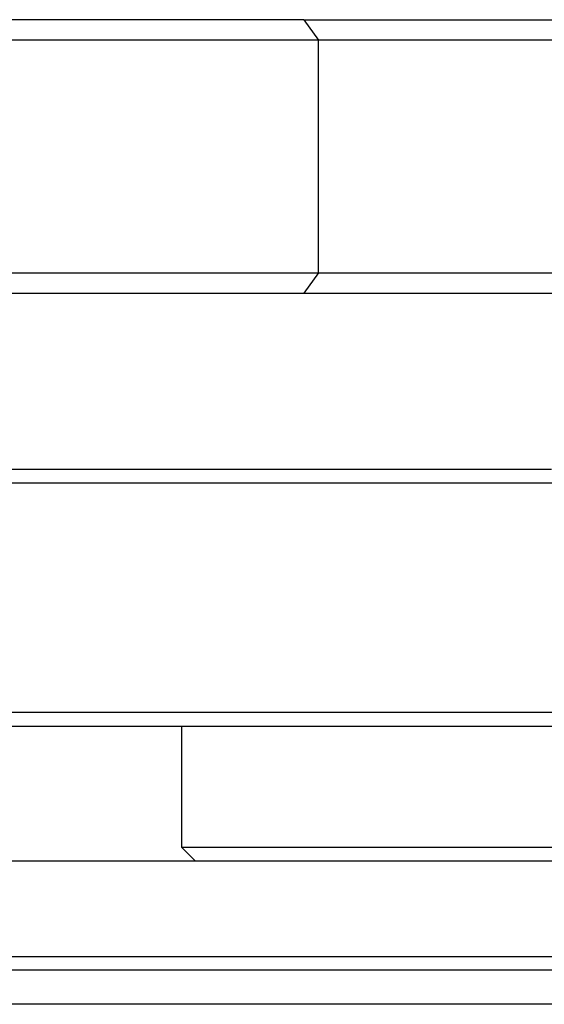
# Model space of a CAD drawing. Extents: x -1765 to 4890, y -3431 to 1272.
# Tile 145 of 189: x 3202 to 3210, y -2505 to -2490. Entities that reach past the tile are written whole.
import ezdxf

# ---------------------------------------------------------------- set-up
doc = ezdxf.new("R2010")
doc.units = 0
doc.linetypes.add('DASHED', pattern=[15, 7, -8])
doc.layers.get('0').update_dxf_attribs({"linetype": 'CONTINUOUS'})
doc.layers.add('1', color=7, linetype='CONTINUOUS')

# ---------------------------------------------------------------- blocks, each defined once
blk = doc.blocks.new('PROBECARD_STIFFENER_1', base_point=(3004.515, -2504.251))
at = {"color": 5, "linetype": 'DASHED'}
for p, q in [((3204.015, -2504.251), (3201.01, -2504.251)), ((3204.218, -2504.251), (3204.015, -2504.251)), ((3213.54, -2504.251), (3209.61, -2504.251))]:
    blk.add_line(p, q, dxfattribs=at)
at = {"color": 7, "linetype": 'DASHED'}
for p, q in [((3206.083, -2504.251), (3204.218, -2504.251)), ((3209.61, -2504.251), (3206.083, -2504.251))]:
    blk.add_line(p, q, dxfattribs=at)
at = {"color": 5, "linetype": 'CONTINUOUS'}
blk.add_line((3239.786, -2504.751), (3156.915, -2504.751), dxfattribs=at)
blk = doc.blocks.new('PROBE_CARD_STIFFENER_E4155', base_point=(3004.515, -2504.251))
blk.add_blockref('PROBECARD_STIFFENER_1', (3004.515, -2504.251))
blk = doc.blocks.new('PROBE_CARD_STIFFNER_AS4155', base_point=(3004.515, -2493.251))
blk.add_blockref('PROBE_CARD_STIFFENER_E4155', (3004.515, -2504.251))
blk = doc.blocks.new('SMA_CONNECTOR_RING', base_point=(3072.005, -2496.931))
at = {"color": 7, "linetype": 'CONTINUOUS'}
for p, q in [((3209.821, -2496.931), (3195.192, -2496.931)), ((3213.558, -2497.131), (3160.915, -2497.131)), ((3201.695, -2500.481), (3213.558, -2500.481)), ((3201.836, -2500.681), (3204.407, -2500.681)), ((3204.407, -2500.681), (3210.021, -2500.681)), ((3204.407, -2500.681), (3204.407, -2502.451)), ((3204.407, -2502.451), (3204.607, -2502.651)), ((3204.407, -2502.451), (3211.64, -2502.451)), ((3196.192, -2502.651), (3204.607, -2502.651)), ((3204.607, -2502.651), (3211.72, -2502.651)), ((3160.915, -2504.051), (3213.399, -2504.051)), ((3204.015, -2504.251), (3200.794, -2504.251)), ((3206.083, -2504.251), (3204.015, -2504.251)), ((3209.61, -2504.251), (3206.083, -2504.251)), ((3213.54, -2504.251), (3209.61, -2504.251))]:
    blk.add_line(p, q, dxfattribs=at)
blk = doc.blocks.new('SMA_CONNECTOR_RING_E702571', base_point=(3072.005, -2496.931))
blk.add_blockref('SMA_CONNECTOR_RING', (3072.005, -2496.931))
blk = doc.blocks.new('SMA_CONNECTOR_RING_ASSY', base_point=(3072.005, -2490.251))
blk.add_blockref('SMA_CONNECTOR_RING_E702571', (3072.005, -2496.931))
blk = doc.blocks.new('PROBE_CARD_ASSY', base_point=(3004.515, -2490.251))
for name, p in [('PROBE_CARD_STIFFNER_AS4155', (3004.515, -2493.251)), ('SMA_CONNECTOR_RING_ASSY', (3072.005, -2490.251))]:
    blk.add_blockref(name, p)
blk = doc.blocks.new('BASE_RING_AUTO', base_point=(2995.915, -2473.351))
at = {"color": 4, "linetype": 'CONTINUOUS'}
for p, q in [((3206.2, -2490.351), (3200.968, -2490.351)), ((3206.2, -2490.351), (3206.412, -2490.651)), ((3206.2, -2490.351), (3210.119, -2490.351)), ((3206.412, -2490.651), (3200.755, -2490.651)), ((3210.331, -2490.651), (3206.412, -2490.651)), ((3206.412, -2494.051), (3206.412, -2490.651)), ((3200.755, -2494.051), (3206.412, -2494.051)), ((3206.412, -2494.051), (3206.2, -2494.351)), ((3206.412, -2494.051), (3210.331, -2494.051)), ((3200.968, -2494.351), (3206.2, -2494.351)), ((3206.2, -2494.351), (3209.862, -2494.351))]:
    blk.add_line(p, q, dxfattribs=at)
blk = doc.blocks.new('BASE_RING_AUTO_E7018-22551', base_point=(2995.915, -2473.351))
blk.add_blockref('BASE_RING_AUTO', (2995.915, -2473.351))
blk = doc.blocks.new('BASE_RING_AUTO_ASSY_E72551', base_point=(2995.915, -2447.851))
blk.add_blockref('BASE_RING_AUTO_E7018-22551', (2995.915, -2473.351))
blk = doc.blocks.new('WPIF_12INCH', base_point=(2906.615, -2447.851))
for name, p in [('PROBE_CARD_ASSY', (3004.515, -2490.251)), ('BASE_RING_AUTO_ASSY_E72551', (2995.915, -2447.851))]:
    blk.add_blockref(name, p)
blk = doc.blocks.new('B-B', base_point=(3030.161, -2455.88))
blk.add_blockref('WPIF_12INCH', (2906.615, -2447.851))
blk = doc.blocks.new('1', base_point=(2845.413, -2487.084))
blk.add_blockref('B-B', (3030.161, -2455.88))
blk = doc.blocks.new('E7018-90050', base_point=(2906.615, -2573.992))
at = {"layer": '1'}
blk.add_blockref('1', (2845.413, -2487.084), dxfattribs=at)

msp = doc.modelspace()

# ---------------------------------------------------------------- block references
msp.add_blockref('E7018-90050', (2906.615, -2573.992))

doc.saveas('drawing.dxf')
